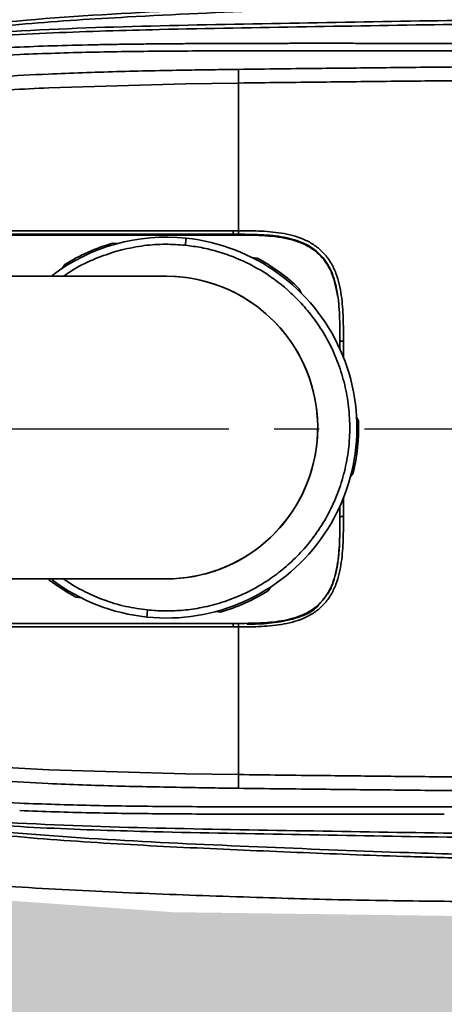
# Model space of a CAD drawing. Header units: millimetres. Extents: x 609 to 1177, y -109 to 470.
# Tile 8 of 40: x 858 to 870, y 71 to 99. Entities that reach past the tile are written whole.
import ezdxf

# ---------------------------------------------------------------- set-up
doc = ezdxf.new("R2010")
doc.units = ezdxf.units.MM
doc.header["$PDSIZE"] = -1
doc.linetypes.add('CENTER', pattern=[10.16, 6.35, -1.27, 1.27, -1.27])
doc.layers.add('中心线层', color=4, linetype='CENTER')
doc.dimstyles.new('ISO-25', dxfattribs={"dimtxt": 2.5, "dimasz": 2, "dimexe": 1.5, "dimexo": 0.625, "dimtad": 1, "dimdec": 1, "dimlfac": 5, "dimtxsty": 'Standard', "dimcen": 2.5, "dimclrd": 1, "dimclre": 1, "dimadec": 0, "dimazin": 0, "dimtfac": 1, "dimtdec": 1, "dimtmove": 0, "dimatfit": 3, "dimfxl": 1, "dimarcsym": 0})

# ---------------------------------------------------------------- blocks, each defined once
blk = doc.blocks.new('*D74')
at = {"color": 1, "lineweight": -2, "transparency": 16777216}
for p, q in [((888.886, 128.122), (879.273, 121.661)), ((827.814, 87.077), (877.613, 120.545))]:
    blk.add_line(p, q, dxfattribs=at)
at = {"color": 1, "transparency": 16777216}
blk.add_solid([(879.087, 121.938), (879.459, 121.384), (877.613, 120.545)], dxfattribs=at)
at = {"layer": 'Defpoints', "color": 0, "transparency": 16777216}
for p in [(877.613, 120.545), (827.814, 87.077)]:
    blk.add_point(p, dxfattribs=at)
at = {"color": 0, "transparency": 16777216, "insert": (883.864, 127.006), "char_height": 2.5, "attachment_point": 5, "rotation": 33.9042}
blk.add_mtext('R300', dxfattribs=at)

msp = doc.modelspace()

# ---------------------------------------------------------------- hatches: boundary and pattern name
at = {"true_color": 0xc7c8ca, "transparency": 33554687}
h = msp.add_hatch(color=9, dxfattribs=at)
h.dxf.hatch_style = 1
h.set_gradient(color1=(173, 221, 247), color2=(173, 221, 247))
h.paths.add_polyline_path([(797.81441, 35.11549, -0.26794919), (780.31441, 65.42638, 0.26794919), (805.31441, 65.42638, 0.53166032), (856.31523, 74.32148), (857.77301, 73.81915), (862.30279, 73.49882), (870.78103, 73.38479), (877.09201, 73.82929), (885.02008, 75.0059), (886.70211, 75.57747, -0.51475995)])

# ---------------------------------------------------------------- linework, layer by layer
at = {"linetype": 'Continuous', "lineweight": 35}
for p, q in [((869.94201, 97.90467), (870.46177, 97.90482)), ((862.66412, 96.76666), (858.82909, 96.6575)), ((864.16225, 96.79011), (862.66412, 96.76666)), ((864.16225, 92.64295), (864.16225, 96.79011)), ((849.27182, 92.51967), (864.00612, 92.51967)), ((864.00612, 92.64305), (849.4346, 92.64305)), ((864.00612, 92.54305), (849.4346, 92.54305)), ((858.34789, 92.51967), (858.32731, 92.54305)), ((858.4394, 92.54305), (858.45665, 92.51967)), ((858.51718, 92.51967), (858.50135, 92.54305)), ((858.8088, 92.54305), (858.81563, 92.51967)), ((858.98453, 92.51967), (858.97838, 92.54305)), ((862.03441, 92.54305), (862.03441, 92.51967)), ((862.06441, 92.54305), (862.06441, 92.51967)), ((864.16225, 92.64295), (864.00612, 92.64305)), ((864.16205, 92.54295), (864.00612, 92.54305)), ((860.6211, 92.29433), (860.75669, 92.28028)), ((860.66458, 92.04652), (860.87843, 92.10522)), ((864.54299, 91.8879), (864.67858, 91.87385)), ((859.20156, 91.58518), (859.28153, 91.69558)), ((865.8669, 91.01312), (865.92253, 90.88867)), ((867.00612, 89.51967), (867.0054, 89.59428)), ((867.00612, 89.32188), (867.00612, 89.54305)), ((859.50134, 82.68474), (859.23997, 82.86073)), ((859.68368, 82.58124), (859.50134, 82.68474)), ((865.06732, 82.63627), (864.98735, 82.52587)), ((859.72589, 82.33355), (859.59029, 82.3476)), ((863.64778, 81.92712), (863.51218, 81.94117)), ((849.4346, 81.61097), (864.00612, 81.61097)), ((864.00612, 81.61097), (864.16205, 81.61108)), ((849.4346, 81.51097), (864.00612, 81.51097)), ((864.16225, 81.51108), (864.00612, 81.51097)), ((864.16225, 81.51108), (864.16225, 77.36391)), ((862.66413, 77.38737), (858.82904, 77.49653)), ((864.16225, 77.36391), (862.66413, 77.38737))]:
    msp.add_line(p, q, dxfattribs=at)
at = {"color": 8, "linetype": 'Continuous', "lineweight": 35}
for p, q in [((867.10619, 89.54305), (867.10619, 89.08661)), ((867.10619, 85.13484), (867.10619, 84.61097))]:
    msp.add_line(p, q, dxfattribs=at)
at = {"color": 7, "linetype": 'Continuous', "lineweight": 35}
for p, q in [((867.47587, 87.41345), (867.53149, 87.28899)), ((867.38024, 85.82951), (867.30028, 85.71911)), ((867.00612, 84.61097), (867.00612, 84.89957)), ((867.00612, 84.58759), (867.00612, 84.61097))]:
    msp.add_line(p, q, dxfattribs=at)
at = {"linetype": 'Continuous', "lineweight": 35}
for radius, start, end in [(5.35, 84.083416, 126.906788), (5.4, 106.275023, 121.89181), (5.4, 46.275023, 61.89181), (5.4, 232.291745, 241.89181), (5.35, 233.05099, 264.083416), (5.4, 286.275023, 301.89181)]:
    msp.add_arc((862.13444, 87.11073), radius, start, end, dxfattribs=at)
at = {"color": 7, "linetype": 'Continuous', "lineweight": 35}
for radius, start, end in [(5.35, 264.083416, 84.083416), (4.25, 270, 90.007745), (4.25, 351.914378, 90.007745), (5.4, 346.275023, 1.89181), (4.25, 270, 351.914378)]:
    msp.add_arc((862.13444, 87.11073), radius, start, end, dxfattribs=at)
msp.add_arc((827.81441, 87.07701), 60, 240, 348.9503834)
at = {"linetype": 'Continuous', "lineweight": 35}
for points, knots in [([(870.46177, 100.35545), (869.22365, 100.34059), (866.74741, 100.31087), (863.03461, 100.19087), (859.32331, 100.03886), (856.35673, 99.85285), (854.13895, 99.63074), (852.66598, 99.43387), (851.20396, 99.16554), (849.76459, 98.79243), (848.54419, 98.33494), (847.55437, 97.82063), (846.78076, 97.30381), (846.07835, 96.69323), (845.39239, 95.9193), (844.77043, 94.96567), (844.23422, 93.84641), (843.96998, 93.06421), (843.83781, 92.67296)], [0, 0, 0, 0, 0.12502585, 0.2500521, 0.37507903, 0.50010043, 0.55010903, 0.60011614, 0.65011996, 0.70011459, 0.7500932, 0.7813348, 0.81256329, 0.84381111, 0.87504514, 0.91669232, 0.95832869, 1, 1, 1, 1]), ([(847.15274, 92.67502), (847.24951, 92.92546), (847.44311, 93.42654), (847.81848, 94.14046), (848.25096, 94.82034), (848.75456, 95.44989), (849.33065, 96.01336), (849.97326, 96.49852), (850.66684, 96.90575), (851.63932, 97.35471), (852.91475, 97.7686), (854.48318, 98.10787), (856.0697, 98.34454), (858.54962, 98.60941), (861.92791, 98.81135), (866.19923, 99.00008), (869.04094, 99.09154), (870.46178, 99.13728)], [0, 0, 0, 0, 0.03122237, 0.06247097, 0.09371567, 0.12495513, 0.15619394, 0.18743064, 0.21867239, 0.24992314, 0.31239092, 0.37488588, 0.43739239, 0.49990674, 0.66659706, 0.83330087, 1, 1, 1, 1]), ([(847.25456, 92.67613), (847.37913, 92.98605), (847.62856, 93.60663), (848.12833, 94.47886), (848.6778, 95.21863), (849.26174, 95.81773), (849.84505, 96.29318), (850.47775, 96.69949), (851.35189, 97.14544), (852.49268, 97.5596), (853.89158, 97.9013), (855.30994, 98.14489), (856.73749, 98.3216), (858.16927, 98.45638), (859.60337, 98.56304), (861.87624, 98.69802), (864.98955, 98.83423), (868.28735, 98.96619), (870.92884, 99.04369), (872.91587, 99.04672), (874.73184, 98.99611), (876.36406, 98.92286), (877.79571, 98.84648), (879.13786, 98.77534), (880.48068, 98.70738), (881.80976, 98.63148), (883.14563, 98.52367), (884.64136, 98.35253), (885.79529, 98.17058), (886.63391, 98.0037), (887.04256, 97.91672), (887.41515, 97.83858), (887.64379, 97.79935), (887.73217, 97.79885), (887.70703, 97.81924), (887.69822, 97.82639)], [0, 0, 0, 0, 0.02046023, 0.04096961, 0.06147424, 0.07685813, 0.09224152, 0.10762638, 0.12301082, 0.15253896, 0.18208306, 0.21162994, 0.24117834, 0.27072933, 0.30027991, 0.32983133, 0.41109754, 0.49236367, 0.53340547, 0.57444816, 0.61548766, 0.64626871, 0.67703378, 0.70777331, 0.73867737, 0.77990378, 0.82114575, 0.86239151, 0.92424615, 0.93971419, 0.95517749, 0.97072765, 0.98727158, 0.99553607, 1, 1, 1, 1]), ([(847.26127, 92.67633), (847.39283, 92.99886), (847.6559, 93.64382), (848.187, 94.5462), (848.77666, 95.30295), (849.40375, 95.90742), (850.02821, 96.38064), (850.70188, 96.77975), (851.64762, 97.21939), (852.89278, 97.61531), (854.42708, 97.91689), (855.97848, 98.10744), (858.40175, 98.29538), (861.69891, 98.40295), (865.86315, 98.47603), (869.15634, 98.53542), (871.57627, 98.56792), (873.12858, 98.5553), (874.67444, 98.5165), (876.20679, 98.45327), (877.71014, 98.37187), (879.14795, 98.28299), (880.46643, 98.20157), (881.66232, 98.12293), (882.7754, 98.03649), (883.82646, 97.93518), (884.83815, 97.81223), (885.82446, 97.66472), (886.78036, 97.48959), (887.69287, 97.29206), (888.37719, 97.1255), (888.79475, 97.02842), (888.96354, 96.99954), (889.01507, 97.00741), (888.987, 97.03065), (888.97322, 97.04206)], [0, 0, 0, 0, 0.0205776, 0.04114869, 0.06171712, 0.0771482, 0.09257926, 0.1080139, 0.12344767, 0.15430154, 0.18517102, 0.21604737, 0.24692558, 0.32926809, 0.41161397, 0.49395969, 0.52483852, 0.55571768, 0.5865967, 0.61747188, 0.64833831, 0.67919385, 0.70992248, 0.74061542, 0.77131528, 0.8020184, 0.83272265, 0.86342734, 0.89413087, 0.92483349, 0.95551462, 0.97066422, 0.98545601, 0.99286456, 1, 1, 1, 1]), ([(847.36513, 92.67771), (847.49852, 92.9996), (847.76528, 93.6433), (848.30098, 94.54365), (848.89962, 95.29395), (849.53323, 95.89194), (850.16244, 96.35926), (850.83933, 96.7536), (851.76981, 97.17771), (852.97757, 97.55431), (854.45234, 97.83679), (855.94269, 98.01372), (857.43871, 98.12742), (858.937, 98.20284), (860.4362, 98.25564), (862.8106, 98.31789), (866.06015, 98.37129), (868.90166, 98.4177), (870.36679, 98.44191), (870.46176, 98.44348)], [0, 0, 0, 0, 0.0411851, 0.08236102, 0.12352687, 0.1544142, 0.18530007, 0.21619028, 0.24708674, 0.30636942, 0.36568548, 0.42501605, 0.48434734, 0.54368119, 0.60301509, 0.66234955, 0.82552118, 0.98868975, 1, 1, 1, 1]), ([(847.85172, 92.67844), (847.932, 92.86559), (848.09344, 93.24196), (848.38285, 93.78767), (848.69443, 94.28489), (849.03636, 94.74499), (849.46846, 95.23847), (850.05821, 95.77691), (850.70529, 96.22052), (851.27081, 96.52748), (851.69583, 96.72417), (852.44009, 97.02264), (853.45234, 97.30786), (854.7562, 97.53809), (856.0434, 97.68438), (857.13485, 97.76076), (857.81333, 97.79272), (858.00914, 97.80194)], [0, 0, 0, 0, 0.05018547, 0.1009268, 0.15209714, 0.19469357, 0.24210701, 0.31360597, 0.39093863, 0.43484627, 0.47211826, 0.50632198, 0.63246226, 0.73033592, 0.8325508, 0.95167355, 1, 1, 1, 1]), ([(858.00914, 97.80194), (858.35966, 97.81567), (859.09267, 97.84439), (859.98528, 97.86418), (860.69137, 97.87644), (861.18378, 97.88335), (861.61954, 97.88837), (861.89113, 97.89089), (861.99369, 97.89185)], [0, 0, 0, 0, 0.26402704, 0.55213848, 0.67199046, 0.79556741, 0.92280423, 1, 1, 1, 1]), ([(861.9921, 97.68533), (861.32975, 97.67872), (860.00356, 97.6655), (858.67816, 97.61803), (858.0147, 97.59427)], [0, 0, 0, 0, 0.49943163, 1, 1, 1, 1]), ([(865.96734, 97.69975), (865.30499, 97.69947), (863.97989, 97.69891), (862.65482, 97.68986), (861.9921, 97.68533)], [0, 0, 0, 0, 0.49985272, 1, 1, 1, 1]), ([(861.99369, 97.89185), (862.12768, 97.89298), (862.44519, 97.89565), (862.99772, 97.89914), (863.66692, 97.90225), (864.26655, 97.90403), (864.733, 97.90499), (865.03828, 97.90547), (865.30665, 97.90579), (865.53769, 97.90599), (865.75482, 97.90614), (865.89491, 97.9062), (865.9705, 97.90623)], [0, 0, 0, 0, 0.10108009, 0.23953378, 0.41681335, 0.60591347, 0.69187433, 0.76869082, 0.83620702, 0.89432175, 0.94297717, 1, 1, 1, 1]), ([(869.94062, 97.69759), (869.27828, 97.69821), (867.95384, 97.69945), (866.62943, 97.69965), (865.96734, 97.69975)], [0, 0, 0, 0, 0.500088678, 1, 1, 1, 1]), ([(865.9705, 97.90623), (866.22349, 97.90627), (866.69402, 97.90635), (867.36417, 97.90606), (868.03422, 97.90565), (868.70319, 97.90518), (869.35688, 97.90477), (869.75768, 97.9047), (869.94201, 97.90467)], [0, 0, 0, 0, 0.19110614, 0.35543483, 0.50622334, 0.69725218, 0.86076172, 1, 1, 1, 1]), ([(870.46244, 97.69767), (870.37535, 97.69764), (870.20141, 97.69756), (870.02747, 97.69758), (869.94062, 97.69759)], [0, 0, 0, 0, 0.50071369, 1, 1, 1, 1]), ([(858.0147, 97.59427), (857.53457, 97.5693), (856.57177, 97.51921), (855.12658, 97.37771), (853.68156, 97.14062), (852.49283, 96.81313), (851.57533, 96.43362), (850.91072, 96.08264), (850.28476, 95.66018), (849.71248, 95.16485), (849.20383, 94.6051), (848.7652, 93.99328), (848.38998, 93.34514), (848.18851, 92.89077), (848.08806, 92.66426)], [0, 0, 0, 0, 0.12185271, 0.244348, 0.36785485, 0.49267923, 0.55577372, 0.61919629, 0.68285777, 0.7467574, 0.81056818, 0.87409199, 0.93723239, 1, 1, 1, 1]), ([(858.81157, 97.04356), (859.45292, 97.06832), (860.73446, 97.11782), (862.01676, 97.14073), (862.65732, 97.15217)], [0, 0, 0, 0, 0.50045494, 1, 1, 1, 1]), ([(862.65732, 97.15217), (862.90725, 97.1564), (863.4071, 97.16485), (863.90698, 97.17182), (864.15692, 97.17531)], [0, 0, 0, 0, 0.49999653, 1, 1, 1, 1]), ([(864.15692, 97.17531), (864.54833, 97.1804), (865.33128, 97.19057), (866.11425, 97.19871), (866.50581, 97.20277)], [0, 0, 0, 0, 0.49990803, 1, 1, 1, 1]), ([(864.15692, 97.17531), (864.1577, 97.11906), (864.15926, 97.00656), (864.16125, 96.86226), (864.16225, 96.79011)], [0, 0, 0, 0, 0.4999965, 1, 1, 1, 1]), ([(866.50581, 97.20277), (867.14738, 97.20964), (868.43113, 97.22337), (869.71487, 97.23636), (870.35705, 97.24286)], [0, 0, 0, 0, 0.49975756, 1, 1, 1, 1]), ([(849.06687, 92.66649), (849.16919, 92.88242), (849.37478, 93.31627), (849.76173, 93.92857), (850.21661, 94.49793), (850.74307, 95.00608), (851.32909, 95.44197), (851.95942, 95.80295), (852.61889, 96.09387), (853.51727, 96.40111), (854.66467, 96.66266), (856.04983, 96.85328), (857.43191, 96.97328), (858.35235, 97.02017), (858.81157, 97.04356)], [0, 0, 0, 0, 0.06306564, 0.12671085, 0.19079913, 0.25511558, 0.31939495, 0.38320272, 0.44655744, 0.50947554, 0.6337249, 0.75659723, 0.87856305, 1, 1, 1, 1]), ([(866.50989, 96.81789), (866.11859, 96.81376), (865.33603, 96.80551), (864.5535, 96.79524), (864.16225, 96.79011)], [0, 0, 0, 0, 0.50003247, 1, 1, 1, 1]), ([(870.36202, 96.85834), (869.71964, 96.85181), (868.4356, 96.83874), (867.15156, 96.82484), (866.50989, 96.81789)], [0, 0, 0, 0, 0.50028132, 1, 1, 1, 1]), ([(858.82909, 96.6575), (858.4625, 96.63925), (857.72736, 96.60266), (856.63919, 96.51926), (855.56298, 96.40171), (854.50699, 96.23397), (853.51191, 96.00001), (852.60128, 95.68902), (851.78566, 95.29811), (851.10385, 94.83801), (850.55022, 94.33272), (850.11661, 93.81941), (849.73944, 93.25443), (849.53801, 92.85045), (849.4346, 92.64305)], [0, 0, 0, 0, 0.10171424, 0.20397385, 0.30239739, 0.40166391, 0.5001172, 0.58529948, 0.66785437, 0.75005487, 0.81225173, 0.87500191, 0.93582857, 1, 1, 1, 1]), ([(862.68592, 92.43223), (862.68564, 92.42957), (862.68522, 92.42548), (862.68265, 92.40067), (862.67999, 92.375), (862.67668, 92.34313), (862.67188, 92.29681), (862.66789, 92.25832), (862.6653, 92.23329)], [0, 0, 0, 0, 0.239456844, 0.36836066, 0.5, 0.63163934, 0.760543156, 1, 1, 1, 1]), ([(864.00612, 92.54305), (864.00612, 92.54306), (864.00612, 92.54309), (864.00612, 92.5486), (864.00612, 92.56872), (864.00612, 92.60362), (864.00612, 92.62907), (864.00612, 92.64305)], [0, 0, 0, 0, 0.212400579, 0.393949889, 0.549709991, 0.752520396, 1, 1, 1, 1]), ([(866.94263, 90.80107), (866.90305, 91.0163), (866.83168, 91.4044), (866.53735, 91.90542), (866.16307, 92.19909), (865.78663, 92.35524), (865.32835, 92.46881), (864.7303, 92.52152), (864.24778, 92.52029), (864.00612, 92.51967)], [0, 0, 0, 0, 0.16987064, 0.30631087, 0.44343964, 0.53314478, 0.62308629, 0.8112262, 1, 1, 1, 1]), ([(864.16225, 92.64295), (864.16223, 92.63091), (864.16218, 92.60858), (864.16212, 92.57723), (864.16207, 92.55186), (864.16205, 92.54278), (864.16205, 92.54289), (864.16205, 92.54295)], [0, 0, 0, 0, 0.21240047, 0.39394969, 0.54970978, 0.75252027, 1, 1, 1, 1]), ([(867.00612, 89.54305), (867.00611, 89.78321), (867.00608, 90.24601), (866.95243, 90.90487), (866.80165, 91.48655), (866.50892, 91.96234), (866.06152, 92.28941), (865.49948, 92.46667), (864.85489, 92.53812), (864.39975, 92.54129), (864.16205, 92.54295)], [0, 0, 0, 0, 0.14498225, 0.27938832, 0.39823167, 0.50464853, 0.60965301, 0.72527211, 0.85652728, 1, 1, 1, 1]), ([(867.10619, 89.54305), (867.10615, 89.75706), (867.10607, 90.18493), (867.06356, 90.82519), (866.94868, 91.35256), (866.76522, 91.74055), (866.57738, 92.00291), (866.33563, 92.21701), (865.96469, 92.43341), (865.4432, 92.57818), (864.80419, 92.63892), (864.37627, 92.6416), (864.16225, 92.64295)], [0, 0, 0, 0, 0.12513885, 0.25019131, 0.37506812, 0.43768596, 0.50008147, 0.56243744, 0.62507647, 0.74981033, 0.87487527, 1, 1, 1, 1]), ([(860.87843, 92.10522), (861.08856, 92.14984), (861.49457, 92.23606), (862.09598, 92.2736), (862.48048, 92.24638), (862.6653, 92.23329)], [0, 0, 0, 0, 0.35776583, 0.69129437, 1, 1, 1, 1]), ([(859.24713, 91.36073), (859.31863, 91.4131), (859.57373, 91.59997), (860.04992, 91.83599), (860.46482, 91.9781), (860.66458, 92.04652)], [0, 0, 0, 0, 0.1680216, 0.59943857, 1, 1, 1, 1]), ([(862.13444, 91.36073), (862.12946, 91.36073), (862.11959, 91.36073), (862.04556, 91.36073), (861.93648, 91.36073), (861.73063, 91.36073), (861.37798, 91.36073), (860.84586, 91.36073), (860.27882, 91.36073), (859.71632, 91.36073), (858.94685, 91.36073), (857.8806, 91.36073), (856.41726, 91.36073), (854.79755, 91.36073), (853.04935, 91.36073), (851.20248, 91.36073), (849.4395, 91.36073), (847.80228, 91.36073), (846.31627, 91.36073), (844.8198, 91.36073), (843.32395, 91.36073), (841.84074, 91.36073), (840.38655, 91.36073), (838.97697, 91.36073), (837.47155, 91.36073), (835.90916, 91.36073), (834.35307, 91.36073), (833.1437, 91.36073), (832.22251, 91.36073), (831.52975, 91.36073), (830.86104, 91.36073), (830.18442, 91.36073), (829.53416, 91.36073), (828.92446, 91.36073), (828.37413, 91.36073), (827.95494, 91.36073), (827.64868, 91.36073), (827.43294, 91.36073), (827.26751, 91.36073), (827.15594, 91.36073), (827.14174, 91.36073), (827.13444, 91.36073)], [0, 0, 0, 0, 0.01125268, 0.02233808, 0.03324738, 0.04396228, 0.06872296, 0.09183718, 0.11292373, 0.13165999, 0.14803365, 0.18422906, 0.22155334, 0.25958402, 0.29779067, 0.33559826, 0.37263775, 0.39976056, 0.42637041, 0.45255401, 0.47849152, 0.50441077, 0.53037191, 0.55627405, 0.58225625, 0.61719896, 0.65219448, 0.68660608, 0.70695552, 0.72705647, 0.74713361, 0.77010769, 0.79699285, 0.82255378, 0.85114962, 0.88296079, 0.90367952, 0.9256822, 0.94902589, 0.97377448, 1, 1, 1, 1]), ([(867.10619, 89.54305), (867.09415, 89.54305), (867.07181, 89.54305), (867.04043, 89.54305), (867.01504, 89.54305), (867.00596, 89.54305), (867.00606, 89.54305), (867.00612, 89.54305)], [0, 0, 0, 0, 0.21242753, 0.39397346, 0.54969956, 0.75249184, 1, 1, 1, 1]), ([(827.13444, 82.86073), (827.14558, 82.86073), (827.16695, 82.86073), (827.33189, 82.86073), (827.56642, 82.86073), (827.85847, 82.86073), (828.18757, 82.86073), (828.53819, 82.86073), (828.93539, 82.86073), (829.38853, 82.86073), (829.92231, 82.86073), (830.50721, 82.86073), (831.1579, 82.86073), (832.03797, 82.86073), (833.2022, 82.86073), (834.70834, 82.86073), (836.22158, 82.86073), (837.68362, 82.86073), (839.05583, 82.86073), (840.47615, 82.86073), (841.93356, 82.86073), (843.41967, 82.86073), (844.92378, 82.86073), (846.43127, 82.86073), (848.09365, 82.86073), (849.88274, 82.86073), (851.75608, 82.86073), (853.23877, 82.86073), (854.37042, 82.86073), (855.18712, 82.86073), (855.96932, 82.86073), (856.71832, 82.86073), (857.46937, 82.86073), (858.25612, 82.86073), (859.09269, 82.86073), (859.94571, 82.86073), (860.68764, 82.86073), (861.28985, 82.86073), (861.66308, 82.86073), (861.89467, 82.86073), (862.02722, 82.86073), (862.11656, 82.86073), (862.12847, 82.86073), (862.13444, 82.86073)], [0, 0, 0, 0, 0.032429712, 0.06216608, 0.089368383, 0.114173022, 0.136698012, 0.157046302, 0.175308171, 0.197555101, 0.218565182, 0.239858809, 0.261410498, 0.283195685, 0.319947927, 0.356501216, 0.392382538, 0.41893892, 0.445264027, 0.471312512, 0.497192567, 0.523091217, 0.54922359, 0.575668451, 0.602490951, 0.638826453, 0.675640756, 0.712677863, 0.731177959, 0.74959643, 0.767883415, 0.785989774, 0.804143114, 0.824922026, 0.848798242, 0.875462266, 0.904478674, 0.927457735, 0.951185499, 0.963254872, 0.975423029, 0.987672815, 1, 1, 1, 1]), ([(861.60357, 81.98816), (861.39913, 82.01688), (860.972, 82.07688), (860.32246, 82.26948), (859.90197, 82.4747), (859.68368, 82.58124)], [0, 0, 0, 0, 0.30625847, 0.63983992, 1, 1, 1, 1]), ([(864.39626, 81.59137), (864.47418, 81.59168), (864.75967, 81.5928), (865.27698, 81.62754), (865.87034, 81.76764), (866.29912, 81.97679), (866.43397, 82.15902), (866.46437, 82.20011)], [0, 0, 0, 0, 0.10516866, 0.38534765, 0.69566676, 0.93138083, 1, 1, 1, 1]), ([(861.60357, 81.98816), (861.60098, 81.96313), (861.59699, 81.92464), (861.59219, 81.87832), (861.58889, 81.84645), (861.58623, 81.82078), (861.58366, 81.79597), (861.58323, 81.79188), (861.58296, 81.78923)], [0, 0, 0, 0, 0.239456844, 0.36836066, 0.5, 0.63163934, 0.760543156, 1, 1, 1, 1]), ([(864.00612, 81.51097), (864.00612, 81.52301), (864.00612, 81.54534), (864.00612, 81.57669), (864.00612, 81.60206), (864.00612, 81.61114), (864.00612, 81.61103), (864.00612, 81.61097)], [0, 0, 0, 0, 0.21240058, 0.39394989, 0.54970999, 0.7525204, 1, 1, 1, 1]), ([(864.16205, 81.61108), (864.16205, 81.61106), (864.16205, 81.61104), (864.16206, 81.60553), (864.1621, 81.58541), (864.16217, 81.55051), (864.16223, 81.52506), (864.16225, 81.51108)], [0, 0, 0, 0, 0.21240069, 0.39395008, 0.5497102, 0.75252052, 1, 1, 1, 1]), ([(847.15265, 81.47897), (847.27561, 81.16763), (847.52153, 80.54493), (848.01808, 79.67034), (848.55931, 78.9251), (849.13559, 78.31884), (849.7146, 77.83846), (850.34397, 77.42754), (851.23227, 76.9663), (852.40782, 76.53117), (853.86291, 76.16771), (855.33956, 75.90996), (857.32158, 75.66098), (859.81048, 75.46443), (862.80122, 75.30481), (865.79351, 75.17812), (868.34778, 75.07412), (869.90225, 75.03193), (870.46176, 75.01675)], [0, 0, 0, 0, 0.03891672, 0.07783661, 0.1167445, 0.14593468, 0.17512052, 0.20431243, 0.2335048, 0.29186435, 0.3502552, 0.40865667, 0.46705755, 0.58386495, 0.70067915, 0.81749473, 0.93431017, 1, 1, 1, 1]), ([(887.6982, 76.32763), (887.70701, 76.33475), (887.73225, 76.35515), (887.64415, 76.35472), (887.41574, 76.31556), (887.04323, 76.23744), (886.63473, 76.15051), (886.01913, 76.02789), (885.17136, 75.88463), (884.04552, 75.72977), (882.88367, 75.60696), (881.6681, 75.51447), (880.42814, 75.44395), (879.13921, 75.37876), (877.79725, 75.30764), (876.36569, 75.23121), (874.89683, 75.16546), (873.41325, 75.11979), (871.92448, 75.10667), (870.43291, 75.1233), (868.10984, 75.19584), (864.95152, 75.32093), (860.96076, 75.49637), (857.80469, 75.70954), (855.49013, 75.98272), (854.01122, 76.22739), (852.55212, 76.57487), (851.37189, 76.99859), (850.47982, 77.45335), (849.84701, 77.85944), (849.26353, 78.33465), (848.67939, 78.93352), (848.12968, 79.67307), (847.62927, 80.54589), (847.37942, 81.16719), (847.25448, 81.47786)], [0, 0, 0, 0, 0.004436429, 0.012700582, 0.029243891, 0.044795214, 0.060257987, 0.075725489, 0.112842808, 0.149962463, 0.187082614, 0.224199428, 0.261304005, 0.292207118, 0.322945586, 0.353709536, 0.384489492, 0.415267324, 0.44605105, 0.476830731, 0.50761192, 0.589695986, 0.671780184, 0.753856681, 0.78463493, 0.815412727, 0.846185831, 0.876941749, 0.892325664, 0.907709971, 0.92309282, 0.93847617, 0.958980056, 0.979488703, 1, 1, 1, 1]), ([(847.26127, 81.4777), (847.39283, 81.15517), (847.6559, 80.5102), (848.187, 79.60782), (848.77666, 78.85107), (849.40375, 78.2466), (850.02821, 77.77339), (850.70188, 77.37428), (851.62873, 76.94342), (852.83247, 76.55618), (854.3037, 76.258), (855.79195, 76.06618), (857.28682, 75.94206), (858.78433, 75.85838), (860.28295, 75.80066), (862.65642, 75.73287), (865.90488, 75.6784), (869.34339, 75.61349), (872.09471, 75.58257), (874.16121, 75.61854), (876.03973, 75.69163), (877.71014, 75.78217), (879.14795, 75.87103), (880.46643, 75.95245), (881.79511, 76.03984), (883.13871, 76.14697), (884.50745, 76.29517), (885.71812, 76.46987), (886.78032, 76.66438), (887.54119, 76.82924), (888.1044, 76.96196), (888.48279, 77.05312), (888.79482, 77.12562), (888.96334, 77.15442), (889.01481, 77.14683), (888.9876, 77.1242), (888.97458, 77.11338)], [0, 0, 0, 0, 0.02058441, 0.04116231, 0.06173754, 0.07717373, 0.09260989, 0.10804964, 0.12348851, 0.15311937, 0.1827648, 0.21241568, 0.24206792, 0.27172253, 0.30137691, 0.33103213, 0.41258155, 0.49413082, 0.53531588, 0.57649993, 0.6176775, 0.64855414, 0.67941989, 0.71015868, 0.74086178, 0.78180435, 0.82275445, 0.86370644, 0.89442012, 0.9251329, 0.94048918, 0.95584058, 0.97099519, 0.98579187, 0.99320287, 1, 1, 1, 1]), ([(847.36513, 81.47631), (847.49852, 81.15442), (847.76528, 80.51072), (848.30098, 79.61038), (848.89962, 78.86007), (849.53323, 78.26208), (850.16244, 77.79476), (850.83933, 77.40043), (851.78877, 76.96767), (853.03808, 76.58281), (854.57596, 76.29773), (856.12942, 76.12231), (858.55438, 75.95062), (861.85269, 75.85377), (866.01845, 75.78287), (868.88782, 75.73656), (870.3668, 75.71212), (870.46178, 75.71055)], [0, 0, 0, 0, 0.04118564, 0.0823621, 0.12352848, 0.15441622, 0.18530248, 0.2161931, 0.24708996, 0.30884075, 0.37062759, 0.43243106, 0.49423679, 0.65904832, 0.82387028, 0.98868906, 1, 1, 1, 1]), ([(848.08806, 81.48976), (848.18851, 81.26325), (848.38998, 80.80889), (848.7652, 80.16075), (849.20382, 79.54893), (849.71246, 78.98919), (850.28474, 78.49386), (850.9107, 78.0714), (851.5753, 77.72042), (852.49278, 77.34091), (853.68151, 77.01342), (855.12651, 76.77633), (856.57169, 76.63482), (857.53448, 76.58473), (858.01461, 76.55976)], [0, 0, 0, 0, 0.06276829, 0.12590869, 0.18943253, 0.25324328, 0.31714269, 0.38080405, 0.44422662, 0.50732115, 0.63214549, 0.75565226, 0.87814752, 1, 1, 1, 1]), ([(858.81151, 77.11047), (858.35232, 77.13384), (857.43189, 77.18069), (856.04979, 77.3007), (854.6647, 77.49155), (853.51724, 77.75273), (852.61889, 78.06014), (851.95944, 78.35119), (851.32913, 78.71209), (850.74303, 79.14785), (850.21664, 79.65607), (849.76172, 80.22542), (849.37482, 80.83774), (849.16922, 81.27157), (849.06686, 81.48754)], [0, 0, 0, 0, 0.12143055, 0.24340222, 0.36627998, 0.49051141, 0.5534383, 0.61680565, 0.68060706, 0.74486566, 0.80920266, 0.87329176, 0.93692167, 1, 1, 1, 1]), ([(858.82904, 77.49653), (858.37839, 77.51943), (857.47709, 77.56521), (856.12807, 77.68117), (854.78628, 77.86243), (853.60262, 78.1229), (852.60124, 78.46503), (851.78569, 78.85601), (851.10378, 79.316), (850.55022, 79.82126), (850.1166, 80.33462), (849.73943, 80.89962), (849.538, 81.30358), (849.4346, 81.51097)], [0, 0, 0, 0, 0.12504748, 0.25009589, 0.37512871, 0.50009042, 0.58527169, 0.66786899, 0.75003348, 0.81223929, 0.87500209, 0.93582836, 1, 1, 1, 1]), ([(864.15692, 76.97872), (864.1577, 77.03496), (864.15926, 77.14746), (864.16125, 77.29176), (864.16225, 77.36391)], [0, 0, 0, 0, 0.49999652, 1, 1, 1, 1]), ([(864.16225, 77.36391), (864.55351, 77.35878), (865.33608, 77.34852), (866.11866, 77.34026), (866.50998, 77.33613)], [0, 0, 0, 0, 0.499967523, 1, 1, 1, 1]), ([(866.50998, 77.33613), (867.15161, 77.32919), (868.43559, 77.31529), (869.71956, 77.30222), (870.36191, 77.29568)], [0, 0, 0, 0, 0.4997187, 1, 1, 1, 1]), ([(862.65733, 77.00185), (862.01676, 77.0133), (860.73444, 77.03621), (859.45288, 77.0857), (858.81151, 77.11047)], [0, 0, 0, 0, 0.4995449, 1, 1, 1, 1]), ([(864.15692, 76.97872), (863.90697, 76.9822), (863.40709, 76.98917), (862.90724, 76.99763), (862.65733, 77.00185)], [0, 0, 0, 0, 0.500031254, 1, 1, 1, 1]), ([(866.5059, 76.95125), (866.11434, 76.95532), (865.33133, 76.96345), (864.54835, 76.97363), (864.15692, 76.97872)], [0, 0, 0, 0, 0.50007983, 1, 1, 1, 1]), ([(870.35693, 76.91117), (869.71479, 76.91766), (868.43111, 76.93065), (867.14743, 76.94439), (866.5059, 76.95125)], [0, 0, 0, 0, 0.50024234, 1, 1, 1, 1]), ([(861.99382, 76.26217), (861.33066, 76.2687), (860.00202, 76.28179), (858.67415, 76.32858), (858.00905, 76.35202)], [0, 0, 0, 0, 0.4991252, 1, 1, 1, 1]), ([(858.01461, 76.55976), (858.67811, 76.53599), (860.00359, 76.48852), (861.32987, 76.4753), (861.99225, 76.4687)], [0, 0, 0, 0, 0.50056855, 1, 1, 1, 1]), ([(861.99225, 76.4687), (862.65496, 76.46417), (863.98, 76.45511), (865.30507, 76.45455), (865.9674, 76.45427)], [0, 0, 0, 0, 0.50014726, 1, 1, 1, 1]), ([(865.9674, 76.45427), (866.62949, 76.45437), (867.95391, 76.45457), (869.27836, 76.45581), (869.9407, 76.45643)], [0, 0, 0, 0, 0.499911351, 1, 1, 1, 1]), ([(869.9407, 76.45643), (870.02753, 76.45644), (870.20145, 76.45646), (870.37536, 76.45639), (870.46244, 76.45635)], [0, 0, 0, 0, 0.49928586, 1, 1, 1, 1]), ([(865.97053, 76.24776), (865.2958, 76.24813), (863.97021, 76.24885), (862.64466, 76.25778), (861.99382, 76.26217)], [0, 0, 0, 0, 0.50900298, 1, 1, 1, 1]), ([(869.94205, 76.24938), (869.28023, 76.249), (867.95638, 76.24825), (866.63257, 76.24792), (865.97056, 76.24776)], [0, 0, 0, 0, 0.49992493, 1, 1, 1, 1]), ([(870.46177, 73.79857), (869.52646, 73.8077), (867.65583, 73.82597), (864.78184, 73.90762), (861.83958, 74.00808), (858.82936, 74.1449), (855.82345, 74.34332), (853.32307, 74.60376), (851.34799, 74.96421), (850.31208, 75.20047), (849.78681, 75.38555), (849.73508, 75.40377)], [0, 0, 0, 0, 0.1346411, 0.2692854, 0.41386076, 0.55843695, 0.70301041, 0.84756048, 0.91983984, 0.99210641, 1, 1, 1, 1])]:
    msp.add_open_spline(points, degree=3, knots=knots, dxfattribs=at)
at = {"color": 7, "linetype": 'Continuous', "lineweight": 35}
for points, knots in [([(862.6653, 92.23329), (862.81643, 92.21369), (863.12873, 92.17318), (863.60231, 92.05507), (864.19396, 91.84872), (864.90017, 91.48804), (865.53751, 91.00159), (866.01631, 90.5096), (866.3601, 90.07237), (866.66275, 89.58738), (866.91941, 89.04647), (867.11555, 88.46821), (867.2436, 87.85263), (867.29689, 87.2196), (867.27007, 86.57847), (867.16484, 85.9455), (866.98287, 85.33683), (866.73131, 84.76062), (866.42073, 84.23484), (866.05863, 83.75809), (865.66292, 83.34545), (865.23683, 82.98804), (864.75724, 82.66531), (864.2202, 82.38762), (863.63987, 82.17348), (863.08233, 82.03857), (862.55715, 81.97044), (862.06942, 81.95197), (861.7555, 81.97636), (861.60357, 81.98816)], [0, 0, 0, 0, 0.02825768, 0.05838995, 0.09035665, 0.14437535, 0.20477009, 0.23816229, 0.27154809, 0.30777567, 0.34399687, 0.38239679, 0.42079032, 0.46037653, 0.49995637, 0.53954259, 0.57912244, 0.61752235, 0.65591588, 0.69214346, 0.72836467, 0.76175687, 0.79514266, 0.83542889, 0.87361968, 0.90964337, 0.94161716, 0.97174565, 1, 1, 1, 1]), ([(864.16205, 81.61108), (864.39975, 81.61273), (864.85489, 81.61591), (865.49948, 81.68735), (866.06152, 81.86461), (866.50892, 82.19168), (866.80165, 82.66748), (866.95243, 83.24916), (867.00608, 83.90801), (867.00611, 84.37081), (867.00612, 84.61097)], [0, 0, 0, 0, 0.14347272, 0.27472789, 0.39034699, 0.49535147, 0.60176833, 0.72061168, 0.85501775, 1, 1, 1, 1]), ([(867.10619, 84.61097), (867.10615, 84.39696), (867.10607, 83.96909), (867.06356, 83.32883), (866.94868, 82.80147), (866.76522, 82.41347), (866.57738, 82.15111), (866.33563, 81.93702), (865.96469, 81.72061), (865.4432, 81.57585), (864.80419, 81.51511), (864.37627, 81.51242), (864.16225, 81.51108)], [0, 0, 0, 0, 0.12513885, 0.25019131, 0.37506812, 0.43768596, 0.50008147, 0.56243744, 0.62507647, 0.74981033, 0.87487527, 1, 1, 1, 1]), ([(866.51051, 82.25794), (866.57787, 82.33301), (866.72254, 82.49424), (866.83949, 82.80887), (866.9566, 83.26427), (867.00755, 83.86376), (867.0066, 84.34604), (867.00612, 84.58759)], [0, 0, 0, 0, 0.12312912, 0.2644612, 0.40616567, 0.70258347, 1, 1, 1, 1]), ([(867.00612, 84.61097), (867.00613, 84.61097), (867.00616, 84.61097), (867.01167, 84.61097), (867.03181, 84.61097), (867.06673, 84.61097), (867.0922, 84.61097), (867.10619, 84.61097)], [0, 0, 0, 0, 0.21242714, 0.39397153, 0.54969718, 0.75249125, 1, 1, 1, 1])]:
    msp.add_open_spline(points, degree=3, knots=knots, dxfattribs=at)
at = {"layer": '中心线层'}
msp.add_line((786.41843, 87.07701), (894.03623, 87.07701), dxfattribs=at)

# ---------------------------------------------------------------- dimensions: what is measured, and where the dimension line sits
dim = msp.add_radius_dim(center=(827.81441, 87.07701), mpoint=(877.61269, 120.54539), dimstyle='ISO-25')
dim.commit()
dim.dimension.update_dxf_attribs({"geometry": '*D74', "text_midpoint": (883.86363, 127.00563)})

doc.saveas('drawing.dxf')
